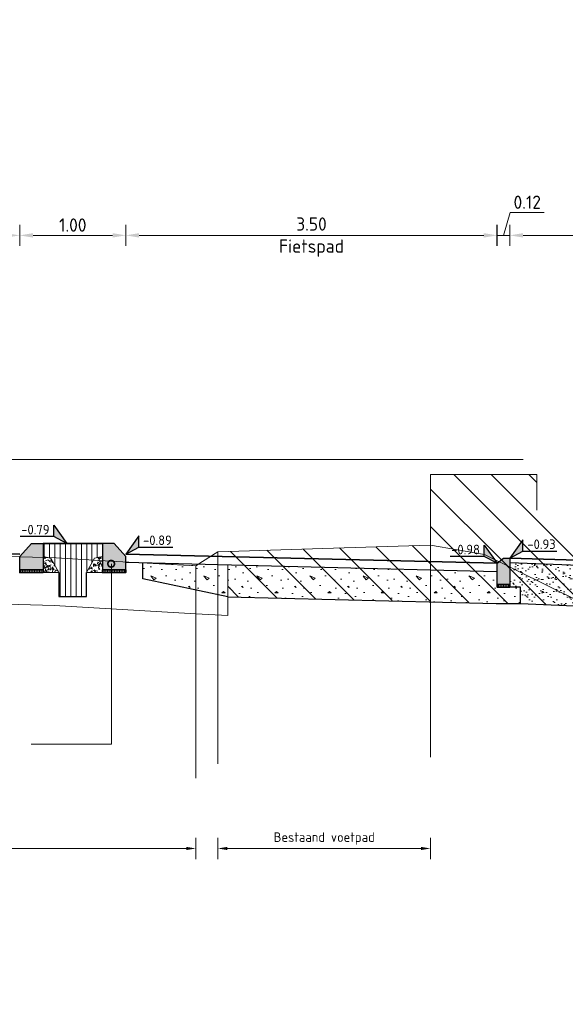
# Model space of a CAD drawing. Header units: metres. Extents: x -1 to 222837, y -2 to 853657.
# Tile 47 of 256: x 111515.29 to 111520.43, y 425637.93 to 425647.21. Entities that reach past the tile are written whole.
import ezdxf
from ezdxf.enums import TextEntityAlignment as Align

# ---------------------------------------------------------------- set-up
doc = ezdxf.new("R2010")
doc.units = ezdxf.units.M
doc.header["$XCLIPFRAME"] = 0
doc.linetypes.add('1-1', pattern=[20, 10, -10])
doc.linetypes.add('AL-NAP_LIJN', pattern=[15.25, 12, -1.5, 0.25, -1.5])
for name, color, linetype, lineweight in [('A-TXT-T25', 7, 'Continuous', 25), ('B-ALG', 8, 'Continuous', 5), ('B-ALG_TXT', 8, 'Continuous', 5), ('B-WE-GW-MAAIVELD-GD', 93, 'Continuous', 18), ('N-WE-AM-NAP-G', 7, 'AL-NAP_LIJN', 18), ('N-WE-GW-BERM-G', 90, 'Continuous', 35), ('N-WE-GW-GROND_TEELAARDE-A', 104, 'Continuous', 18), ('N-WE-GW-VOORBELASTING-G', 90, 'Continuous', 18), ('N-WE-GW-WATERGANG-WERK-A', 92, 'Continuous', 18), ('N-WE-VH-VERHARDING_BESTORTING-A', 252, 'Continuous', 18), ('N-WE-VH-VERHARDING_BESTORTING-G', 252, 'Continuous', 35), ('N-WE-VH-VERHARDING_BESTORTING-O', 7, 'Continuous', 18), ('N-WE-VH-VERHARDING_FUNDERING-A', 7, 'Continuous', 18), ('X-XX-AL-HOOGTELABEL-S', 90, 'Continuous', 25)]:
    doc.layers.add(name, color=color, linetype=linetype, lineweight=lineweight)
doc.layers.add('X-REF', color=7, linetype='Continuous')
doc.layers.add('X_REF_BGT', color=7, linetype='Continuous')
doc.styles.add('NLCS-ISO', font='NLCS-ISO.ttf')
doc.styles.add('NLCS-ISO-ANNOTATIEF-T25', font='NLCS-ISO.ttf', dxfattribs={"height": 2.5})
doc.styles.add('NLCS-ISO-M50-T25', font='NLCS-ISO.ttf')
doc.dimstyles.new('NLCS-ANNOTATIEF-T25-PIJL', dxfattribs={"dimtxt": 2.5, "dimasz": 2.5, "dimexe": 2, "dimexo": 2, "dimgap": 0.7, "dimtad": 1, "dimzin": 0, "dimdsep": 46, "dimtxsty": 'NLCS-ISO-ANNOTATIEF-T25', "dimcen": 0, "dimdle": 2, "dimclrd": 256, "dimclre": 256, "dimclrt": 256, "dimadec": 5, "dimazin": 0, "dimtfac": 1, "dimtofl": 0, "dimtmove": 1, "dimatfit": 0, "dimfxl": 2, "dimfxlon": 1, "dimtfillclr": 254, "dimtolj": 1, "dimtzin": 0, "dimlwd": 18, "dimlwe": 18, "dimarcsym": 0})
doc.dimstyles.new('NLCS-M50-T25-PIJL-X_L2_H5', dxfattribs={"dimscale": 0.05, "dimtxt": 2.5, "dimasz": 2.5, "dimexe": 2, "dimexo": 2, "dimgap": 0.7, "dimtad": 1, "dimzin": 0, "dimdsep": 46, "dimtxsty": 'NLCS-ISO-M50-T25', "dimcen": 0, "dimdle": 2, "dimclrd": 256, "dimclre": 256, "dimclrt": 256, "dimadec": 5, "dimazin": 0, "dimtfac": 1, "dimtofl": 0, "dimtmove": 1, "dimatfit": 0, "dimfxl": 2, "dimfxlon": 1, "dimtfillclr": 254, "dimtolj": 1, "dimtzin": 0, "dimlwd": 18, "dimlwe": 18, "dimarcsym": 0})
picture_1 = doc.add_image_def('image1.ecw', size_in_pixel=(400001, 250001))
picture_2 = doc.add_image_def('image2.ecw', size_in_pixel=(120000, 80000))
pattern_1 = [(90, (-128736.4832281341, -464678.3807459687), (-0.015875, 1.734723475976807e-18), [])]
pattern_2 = [(135, (111524.2752442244, 425642.265410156), (-0.1767766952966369, -0.1767766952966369), [])]

# ---------------------------------------------------------------- blocks, each defined once
blk = doc.blocks.new('SAL-HOOGTELABEL_01-SO')
for p, q in [((-2.460741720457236, 1.312415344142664), (-2.460741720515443, 3.435148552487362)), ((-2.460741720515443, 3.435148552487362), (0, 0)), ((-2.460741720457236, 1.312415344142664), (-8.837532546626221, 1.312415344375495)), ((0, 0), (-2.460741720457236, 1.312415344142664))]:
    blk.add_line(p, q)
blk.add_solid([(-2.460741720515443, 3.435148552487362), (-2.460741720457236, 1.312415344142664), (0, 0)])
at = {"style": 'NLCS-ISO'}
blk.add_attdef('...', text='', height=1.8, dxfattribs=at).set_placement((-5.956637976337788, 2.607292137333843), align=Align.MIDDLE)
blk = doc.blocks.new('RWS band')
at = {"transparency": 33554610}
h = blk.add_hatch(color=8, dxfattribs=at)
h.dxf.hatch_style = 1
h.paths.add_polyline_path([(1717510914.861562, -163054387.4077554), (1717510914.751562, -163054387.4077554), (1717510914.751562, -163054387.6577554), (1717510914.971562, -163054387.6577554), (1717510914.971562, -163054387.5317554)])
at = {"flags": 128}
blk.add_lwpolyline([(1717510914.861562, -163054387.4077554), (1717510914.751562, -163054387.4077554), (1717510914.751562, -163054387.6577554), (1717510914.971562, -163054387.6577554), (1717510914.971562, -163054387.5317554), (1717510914.861561, -163054387.4077554)], dxfattribs=at)
blk = doc.blocks.new('*D363')
at = {"layer": 'A-TXT-T25', "linetype": 'Continuous', "lineweight": 18, "transparency": 16777216}
for p, q in [((111516.2877077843, 425645.0770479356), (111516.2877077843, 425645.2770479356)), ((111519.7876967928, 425645.0770479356), (111519.7876967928, 425645.2770479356)), ((111516.4127077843, 425645.1770479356), (111519.6626967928, 425645.1770479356))]:
    blk.add_line(p, q, dxfattribs=at)
at = {"layer": 'A-TXT-T25', "transparency": 16777216}
for points in [[(111516.4127077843, 425645.1978812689), (111516.4127077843, 425645.1562146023), (111516.2877077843, 425645.1770479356)], [(111519.6626967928, 425645.1978812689), (111519.6626967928, 425645.1562146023), (111519.7876967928, 425645.1770479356)]]:
    blk.add_solid(points, dxfattribs=at)
at = {"layer": 'Defpoints', "color": 0, "transparency": 16777216}
for p in [(111519.7876967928, 425645.1770479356), (111516.2877077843, 425642.1631133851), (111519.7876967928, 425642.0756136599)]:
    blk.add_point(p, dxfattribs=at)
at = {"layer": 'A-TXT-T25', "transparency": 16777216, "insert": (111518.0377022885, 425645.1611874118), "char_height": 0.125, "attachment_point": 5, "style": 'NLCS-ISO-M50-T25'}
blk.add_mtext('\\A1;3.50\\PFietspad', dxfattribs=at)
blk = doc.blocks.new('rijwielpadban 40 120x250')
at = {"transparency": 33554610}
h = blk.add_hatch(color=8, dxfattribs=at)
h.dxf.hatch_style = 1
h.paths.add_polyline_path([(0.119999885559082, 0), (0.119999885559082, 0.199999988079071), (0.05999994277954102, 0.25), (0.03999999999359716, 0.25), (0, 0.25), (0, 0)])
at = {"flags": 128}
blk.add_lwpolyline([(0.119999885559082, 0), (0.119999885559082, 0.199999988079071), (0.05999994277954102, 0.25), (0.03999999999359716, 0.25), (0, 0.25), (0, 0)], close=True, dxfattribs=at)
blk = doc.blocks.new('betonrug')
at = {"layer": 'N-WE-VH-VERHARDING_BESTORTING-A', "transparency": 33554687}
h = blk.add_hatch(dxfattribs=at)
h.set_pattern_fill('AVH-BESTORTING_01', color=0, scale=0.2, style=0, pattern_type=2)
h.set_pattern_definition([(342.7420615, (0.485932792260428, 0.1918754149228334), (0.05397981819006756, 0.09773891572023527), [0.02727200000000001, -0.109194]), (17.25793850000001, (0.3816547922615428, 0.2242714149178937), (0.05398037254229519, 0.09773993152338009), [0.027272, -0.165719]), (61.0887992, (0.4076987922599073, 0.2323624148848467), (-0.1303186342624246, 0.04048573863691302), [0.022313, -0.08934100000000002]), (118.9112008, (0.4948227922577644, 0.1136624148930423), (-0.05398012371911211, -0.09774138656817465), [0.02231299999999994, -0.1355909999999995]), (162.7420615, (0.4076987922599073, 0.2714254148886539), (-0.0539798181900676, -0.09773891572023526), [0.027272, -0.109194]), (197.2579385, (0.3816547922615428, 0.2795154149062), (-0.05398037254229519, -0.09773993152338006), [0.02727199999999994, -0.1657189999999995]), (241.0887992, (0.3556107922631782, 0.271440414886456), (0.1303186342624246, -0.04048573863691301), [0.022313, -0.08934100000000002]), (298.9112008, (0.3988047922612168, 0.3496344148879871), (0.05398012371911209, 0.09774138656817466), [0.022313, -0.135591]), (342.7420615, (0.2219487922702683, 0.3341534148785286), (-0.0763385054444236, 0.1382236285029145), [0.024341, -0.112122]), (40.8518492, (0.08325479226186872, 0.03371241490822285), (0.0539802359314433, 0.09773985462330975), [0.024469, -0.3619130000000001]), (84.5869815, (0.2637017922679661, 0.3429374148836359), (-0.022359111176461, 0.2359645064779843), [0.02971600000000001, -0.3054810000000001]), (118.9112008, (0.3968107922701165, 0.3318934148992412), (-0.1303208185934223, 0.04048566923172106), [0.02957499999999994, -0.1283309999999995]), (162.7420615, (0.2522077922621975, 0.3984094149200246), (0.07633850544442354, -0.1382236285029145), [0.024484, -0.111975]), (40.8518492, (0.04841979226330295, 0.09649041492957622), (0.0539802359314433, 0.09773985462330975), [0.02440900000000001, -0.3619720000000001]), (84.5869815, (0.2075637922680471, 0.3601964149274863), (-0.05398004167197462, -0.09774068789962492), [0.029647, -0.305553]), (298.9112008, (0.2075637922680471, 0.3601964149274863), (0.1303208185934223, -0.04048566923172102), [0.029753, -0.128153]), (26.66898489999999, (-0.03792020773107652, 0.1503624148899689), (-0.1842996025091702, -0.05725531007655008), [0.018275, -0.4546130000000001]), (84.5869815, (0.2706667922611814, 0.4112624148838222), (-0.05398004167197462, -0.09774068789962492), [0.018319, -0.316878]), (131.7624194, (0.1197167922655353, 0.7059504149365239), (-0.2066604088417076, 0.1787101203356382), [0.024466, -0.4004280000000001]), (162.7420203, (-0.0361612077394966, 0.195015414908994), (-0.05397988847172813, -0.09773887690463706), [0.01969399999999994, -0.1167689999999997]), (26.66898489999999, (-0.07131720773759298, 0.1926464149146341), (-0.1842996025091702, -0.05725531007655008), [0.018297, -0.454591]), (84.5869815, (0.2190487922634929, 0.4253754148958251), (-0.05398004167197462, -0.09774068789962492), [0.020094, -0.3151030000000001]), (131.7624194, (0.0803517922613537, 0.6861624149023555), (-0.2066604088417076, 0.1787101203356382), [0.020994, -0.4039000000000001]), (342.7420203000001, (0.2330297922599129, 0.4097154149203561), (0.0539798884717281, 0.09773887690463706), [0.022313, -0.11415]), (50.2415591, (0.25661979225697, 0.2179654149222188), (0.05397896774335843, 0.09773900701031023), [0.021713, -0.6884720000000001]), (95.41301849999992, (0.2705047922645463, 0.2346564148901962), (-0.07633872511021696, 0.1382240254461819), [0.019056, -0.217966]), (150.9388382, (-0.0142892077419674, 0.5705594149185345), (-0.1303192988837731, 0.04048577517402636), [0.017556, -0.5170470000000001]), (197.2579385, (0.2533607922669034, 0.2621534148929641), (0.1303190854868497, -0.04048543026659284), [0.02231599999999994, -0.1706719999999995]), (50.2415591, (0.2172517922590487, 0.2377464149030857), (0.05397896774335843, 0.09773900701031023), [0.02313800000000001, -0.6870470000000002]), (95.41301849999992, (0.2188887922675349, 0.2204714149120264), (-0.07633872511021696, 0.1382240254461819), [0.017353, -0.2196689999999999]), (150.9388382, (-0.04768620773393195, 0.5282784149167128), (-0.1303192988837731, 0.04048577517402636), [0.018788, -0.515816]), (17.25793850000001, (0.2353107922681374, 0.211343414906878), (-0.1303190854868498, 0.04048543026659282), [0.022313, -0.170675])])
h.paths.add_polyline_path([(0, 0.1498075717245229), (0, 0), (0.15, 0), (0.07401074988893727, 0.134265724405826)])
at = {"layer": 'N-WE-VH-VERHARDING_BESTORTING-O', "color": 0}
blk.add_lwpolyline([(0, 0.1498075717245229), (0, 0), (0.15, 0), (0.07401074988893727, 0.134265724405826)], close=True, dxfattribs=at)
blk = doc.blocks.new('stelspecie')
at = {"layer": 'N-WE-VH-VERHARDING_BESTORTING-A'}
h = blk.add_hatch(dxfattribs=at)
h.set_pattern_fill('ANSI31', color=0, scale=0.005, angle=45, style=0)
h.set_pattern_definition(pattern_1)
h.paths.add_polyline_path([(0, 0), (0.22, -2.01395305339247e-05), (0.22, -0.02431275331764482), (1.592031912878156e-05, -0.02433289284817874)])
at = {"layer": 'N-WE-VH-VERHARDING_BESTORTING-G', "color": 0, "flags": 128}
blk.add_lwpolyline([(0, 0), (0.22, -2.01395305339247e-05), (0.22, -0.02431275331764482), (0, -0.02433289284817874)], close=True, dxfattribs=at)
blk = doc.blocks.new('stelspecie Rijwielpadband')
at = {"layer": 'N-WE-VH-VERHARDING_BESTORTING-A'}
h = blk.add_hatch(dxfattribs=at)
h.set_pattern_fill('ANSI31', color=0, scale=0.005, angle=45, style=0)
h.set_pattern_definition(pattern_1)
h.paths.add_polyline_path([(0, 0), (0.119999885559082, -2.013950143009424e-05), (0.119999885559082, -0.02431275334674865), (1.592031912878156e-05, -0.02433289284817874)])
at = {"layer": 'N-WE-VH-VERHARDING_BESTORTING-G', "color": 0, "flags": 128}
blk.add_lwpolyline([(0, 0), (0.119999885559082, -2.013950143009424e-05), (0.119999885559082, -0.02431275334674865), (0, -0.02433289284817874)], close=True, dxfattribs=at)
blk = doc.blocks.new('*D431')
at = {"layer": 'A-TXT-T25', "linetype": 'Continuous', "lineweight": 18, "transparency": 16777216}
for p, q in [((111508.7889740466, 425645.0770479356), (111508.7889740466, 425645.2770479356)), ((111515.2877245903, 425645.0770479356), (111515.2877245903, 425645.2770479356)), ((111508.9139740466, 425645.1770479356), (111515.1627245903, 425645.1770479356))]:
    blk.add_line(p, q, dxfattribs=at)
at = {"layer": 'A-TXT-T25', "transparency": 16777216}
for points in [[(111508.9139740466, 425645.1978812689), (111508.9139740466, 425645.1562146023), (111508.7889740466, 425645.1770479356)], [(111515.1627245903, 425645.1978812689), (111515.1627245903, 425645.1562146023), (111515.2877245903, 425645.1770479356)]]:
    blk.add_solid(points, dxfattribs=at)
at = {"layer": 'Defpoints', "color": 0, "transparency": 16777216}
for p in [(111515.2877245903, 425645.1770479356), (111515.2877245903, 425642.844829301), (111508.7889740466, 425642.1218789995)]:
    blk.add_point(p, dxfattribs=at)
at = {"layer": 'A-TXT-T25', "transparency": 16777216, "insert": (111512.037724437, 425645.1787443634), "char_height": 0.125, "attachment_point": 5, "style": 'NLCS-ISO-ANNOTATIEF-T25'}
blk.add_mtext('\\A1;6.50\\PRijweg', dxfattribs=at)
blk = doc.blocks.new('*D432')
at = {"layer": 'A-TXT-T25', "linetype": 'Continuous', "lineweight": 18, "transparency": 16777216}
for p, q in [((111515.2877245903, 425645.0770479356), (111515.2877245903, 425645.2770479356)), ((111516.2877080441, 425645.0770479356), (111516.2877080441, 425645.2770479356)), ((111515.4127245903, 425645.1770479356), (111516.1627080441, 425645.1770479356))]:
    blk.add_line(p, q, dxfattribs=at)
at = {"layer": 'A-TXT-T25', "transparency": 16777216}
for points in [[(111515.4127245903, 425645.1978812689), (111515.4127245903, 425645.1562146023), (111515.2877245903, 425645.1770479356)], [(111516.1627080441, 425645.1978812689), (111516.1627080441, 425645.1562146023), (111516.2877080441, 425645.1770479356)]]:
    blk.add_solid(points, dxfattribs=at)
at = {"layer": 'Defpoints', "color": 0, "transparency": 16777216}
for p in [(111516.2877080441, 425645.1770479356), (111516.2877080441, 425642.0218185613), (111515.2877245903, 425641.6597543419)]:
    blk.add_point(p, dxfattribs=at)
at = {"layer": 'A-TXT-T25', "transparency": 16777216, "insert": (111515.7877163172, 425645.2745479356), "char_height": 0.125, "attachment_point": 5, "style": 'NLCS-ISO-ANNOTATIEF-T25'}
blk.add_mtext('\\A1;1.00', dxfattribs=at)
blk = doc.blocks.new('*D433')
at = {"layer": 'A-TXT-T25', "linetype": 'Continuous', "lineweight": 18, "transparency": 16777216}
for p, q in [((111519.8467024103, 425645.1770479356), (111519.9112024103, 425645.3920479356)), ((111519.9112024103, 425645.3920479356), (111520.2312024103, 425645.3920479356)), ((111519.7857082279, 425645.0770479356), (111519.7857082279, 425645.2770479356)), ((111519.9076965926, 425645.0770479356), (111519.9076965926, 425645.2770479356)), ((111519.6607082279, 425645.1770479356), (111519.5357082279, 425645.1770479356)), ((111519.7857082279, 425645.1770479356), (111519.9076965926, 425645.1770479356)), ((111520.0326965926, 425645.1770479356), (111520.1576965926, 425645.1770479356))]:
    blk.add_line(p, q, dxfattribs=at)
at = {"layer": 'A-TXT-T25', "transparency": 16777216}
for points in [[(111519.6607082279, 425645.1978812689), (111519.6607082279, 425645.1562146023), (111519.7857082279, 425645.1770479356)], [(111520.0326965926, 425645.1978812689), (111520.0326965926, 425645.1562146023), (111519.9076965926, 425645.1770479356)]]:
    blk.add_solid(points, dxfattribs=at)
at = {"layer": 'Defpoints', "color": 0, "transparency": 16777216}
for p in [(111519.9076965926, 425645.1770479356), (111519.7857082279, 425642.0043883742), (111519.9076965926, 425642.0093636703)]:
    blk.add_point(p, dxfattribs=at)
at = {"layer": 'A-TXT-T25', "transparency": 16777216, "insert": (111520.0712024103, 425645.4895479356), "char_height": 0.125, "attachment_point": 5, "style": 'NLCS-ISO-ANNOTATIEF-T25'}
blk.add_mtext('\\A1;0.12', dxfattribs=at)
blk = doc.blocks.new('*D434')
at = {"layer": 'A-TXT-T25', "linetype": 'Continuous', "lineweight": 18, "transparency": 16777216}
for p, q in [((111519.9076965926, 425645.0770479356), (111519.9076965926, 425645.2770479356)), ((111521.7076965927, 425645.0770479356), (111521.7076965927, 425645.2770479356)), ((111520.0326965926, 425645.1770479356), (111521.5826965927, 425645.1770479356))]:
    blk.add_line(p, q, dxfattribs=at)
at = {"layer": 'A-TXT-T25', "transparency": 16777216}
for points in [[(111520.0326965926, 425645.1978812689), (111520.0326965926, 425645.1562146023), (111519.9076965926, 425645.1770479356)], [(111521.5826965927, 425645.1978812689), (111521.5826965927, 425645.1562146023), (111521.7076965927, 425645.1770479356)]]:
    blk.add_solid(points, dxfattribs=at)
at = {"layer": 'Defpoints', "color": 0, "transparency": 16777216}
for p in [(111521.7076965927, 425645.1770479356), (111519.9076965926, 425641.96886958), (111521.7076965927, 425641.96886958)]:
    blk.add_point(p, dxfattribs=at)
at = {"layer": 'A-TXT-T25', "transparency": 16777216, "insert": (111520.8076965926, 425645.1829427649), "char_height": 0.125, "attachment_point": 5, "style": 'NLCS-ISO-ANNOTATIEF-T25'}
blk.add_mtext('\\A1;1.80\\PVoetpad', dxfattribs=at)
blk = doc.blocks.new('_DotSmall')
at = {"color": 0, "linetype": 'ByBlock', "const_width": 0.5}
blk.add_lwpolyline([(-0.0625, 0, 1), (0.0625, 0, 1)], format="xyb", close=True, dxfattribs=at)
blk = doc.blocks.new('*D440')
at = {"layer": 'B-ALG_TXT', "linetype": 'Continuous', "lineweight": 18, "transparency": 16777216}
for p, q in [((111517.1551496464, 425639.4951478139), (111517.1551496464, 425639.2951478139)), ((111519.1605060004, 425639.4951478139), (111519.1605060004, 425639.2951478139)), ((111517.2451496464, 425639.3951478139), (111519.0705060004, 425639.3951478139))]:
    blk.add_line(p, q, dxfattribs=at)
at = {"layer": 'B-ALG_TXT', "transparency": 16777216}
for points in [[(111517.2451496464, 425639.4101478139), (111517.2451496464, 425639.3801478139), (111517.1551496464, 425639.3951478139)], [(111519.0705060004, 425639.4101478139), (111519.0705060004, 425639.3801478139), (111519.1605060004, 425639.3951478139)]]:
    blk.add_solid(points, dxfattribs=at)
at = {"layer": 'Defpoints', "color": 0, "transparency": 16777216}
for p in [(111517.1551496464, 425641.4325457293), (111519.1605060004, 425641.4325457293), (111519.1605060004, 425639.3951478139)]:
    blk.add_point(p, dxfattribs=at)
at = {"layer": 'B-ALG_TXT', "transparency": 16777216, "insert": (111518.1578278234, 425639.4886478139), "char_height": 0.09000000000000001, "attachment_point": 5, "style": 'NLCS-ISO-M50-T25'}
blk.add_mtext('\\A1;Bestaand voetpad', dxfattribs=at)
blk = doc.blocks.new('*D441')
at = {"layer": 'B-ALG_TXT', "linetype": 'Continuous', "lineweight": 18, "transparency": 16777216}
for p, q in [((111507.0229794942, 425639.495147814), (111507.0229794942, 425639.295147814)), ((111516.9484229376, 425639.495147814), (111516.9484229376, 425639.295147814)), ((111507.1129794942, 425639.3951478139), (111516.8584229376, 425639.3951478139))]:
    blk.add_line(p, q, dxfattribs=at)
at = {"layer": 'B-ALG_TXT', "transparency": 16777216}
for points in [[(111507.1129794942, 425639.410147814), (111507.1129794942, 425639.3801478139), (111507.0229794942, 425639.3951478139)], [(111516.8584229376, 425639.410147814), (111516.8584229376, 425639.3801478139), (111516.9484229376, 425639.3951478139)]]:
    blk.add_solid(points, dxfattribs=at)
at = {"layer": 'Defpoints', "color": 0, "transparency": 16777216}
for p in [(111507.0229794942, 425641.4325457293), (111516.9484229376, 425641.4325457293), (111516.9484229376, 425639.3951478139)]:
    blk.add_point(p, dxfattribs=at)
at = {"layer": 'B-ALG_TXT', "transparency": 16777216, "insert": (111511.9857012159, 425639.488647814), "char_height": 0.09000000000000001, "attachment_point": 5, "style": 'NLCS-ISO-M50-T25'}
blk.add_mtext('\\A1;Bestaande rijweg + fietspaden', dxfattribs=at)

msp = doc.modelspace()

# ---------------------------------------------------------------- hatches: boundary and pattern name
at = {"layer": 'N-WE-GW-GROND_TEELAARDE-A', "transparency": 33554559}
h = msp.add_hatch(dxfattribs=at)
h.set_pattern_fill('AGW-GROND_TEELAARDE', color=256, style=0, pattern_type=2)
h.set_pattern_definition([(90, (111537.2187475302, 425649.1477436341), (-0.05, 3.061616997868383e-18), [])])
h.paths.add_polyline_path([(111515.9936969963, 425642.1317498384), (111516.0677077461, 425642.1472916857), (111516.0677077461, 425642.2718150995), (111515.5077171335, 425642.2718170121), (111515.5077171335, 425642.271816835), (111515.5077124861, 425642.1472907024), (111515.5817185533, 425642.1317498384), (111515.6577078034, 425641.9973412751), (111515.6577078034, 425641.7719930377), (111515.9177077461, 425641.7719930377), (111515.9177077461, 425641.9973412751)])
at = {"layer": 'N-WE-GW-WATERGANG-WERK-A', "transparency": 33554559}
h = msp.add_hatch(dxfattribs=at)
h.set_pattern_fill('AGW-WERK_ONTGRAVEN', color=256, style=0, pattern_type=2)
h.set_pattern_definition(pattern_2)
h.paths.add_polyline_path([(111520.1605060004, 425642.9203712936), (111519.1605060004, 425642.9203712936), (111519.1605060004, 425642.1203712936), (111520.1605060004, 425642.1203712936)])
h = msp.add_hatch(dxfattribs=at)
h.set_pattern_fill('AGW-WERK_ONTGRAVEN', color=256, style=0, pattern_type=2)
h.set_pattern_definition(pattern_2)
h.paths.add_polyline_path([(111521.3483721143, 425641.7631133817), (111520.1605060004, 425642.5631133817), (111520.1605060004, 425642.1203712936), (111519.764127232, 425642.1203712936), (111520.1605060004, 425641.9235562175), (111520.4836323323, 425641.7631133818)])
h = msp.add_hatch(dxfattribs=at)
h.set_pattern_fill('AGW-WERK_ONTGRAVEN', color=256, style=0, pattern_type=2)
h.set_pattern_definition(pattern_2)
h.paths.add_polyline_path([(111517.1551496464, 425642.0701523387), (111517.1513428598, 425642.1925992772), (111519.1605060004, 425642.2570725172), (111519.6674292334, 425642.1683834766), (111519.8097807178, 425642.0995926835), (111520.6570361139, 425641.6770111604), (111520.0076965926, 425641.7044820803), (111517.2484229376, 425641.7677267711), (111517.248632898, 425642.0678152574)])
at = {"layer": 'N-WE-VH-VERHARDING_FUNDERING-A', "transparency": 33554687}
h = msp.add_hatch(dxfattribs=at)
h.set_pattern_fill('AVH-FUNDERING_GRANULAAT', color=256, style=0, pattern_type=2)
h.set_pattern_definition([(0, (111516.7627080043, 425642.0244619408), (0, 0.5), [0, -0.5]), (0, (111516.7677080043, 425641.8494619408), (0, 0.5), [0, -0.5]), (0, (111516.7827080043, 425642.1194619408), (0, 0.5), [0, -0.5]), (338.1986, (111516.5227080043, 425641.9644619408), (1.500000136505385, -0.499999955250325), [0.0538515, -2.638731]), (216.8699, (111516.5727080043, 425641.9444619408), (1.499999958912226, 1.000000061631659), [0.025, -2.475]), (130.6013, (111516.5527080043, 425641.9294619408), (2.500000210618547, -2.999999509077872), [0.04609750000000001, -4.5636745]), (206.5651, (111516.3877080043, 425641.8694619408), (-0.4999995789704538, -0.5000006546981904), [0.0111805, -1.1068535]), (326.3099, (111516.3777080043, 425641.8644619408), (0.9999997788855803, -0.5000006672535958), [0.018028, -1.784748]), (108.4349, (111516.3927080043, 425641.8544619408), (-0.4999992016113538, 1.000000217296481), [0.01581149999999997, -1.565327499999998]), (225, (111516.7077080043, 425641.8194619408), (-8.881784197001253e-17, -0.5000001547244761), [0.021213, -0.6858935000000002]), (0, (111516.6927080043, 425641.8044619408), (0.5, 0.5), [0.03, -0.47]), (135, (111516.7227080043, 425641.8044619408), (-0.5000001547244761, 4.440892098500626e-17), [0.021213, -0.6858935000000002]), (251.5651, (111516.6477080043, 425642.1394619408), (0.4999992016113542, 1.000000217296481), [0.01581149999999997, -1.565327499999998]), (0, (111516.6427080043, 425642.1244619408), (0.5, 0.5), [0.025, -0.475]), (143.1301, (111516.6677080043, 425642.1244619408), (-1.499999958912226, 1.000000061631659), [0.025, -2.475]), (213.6901, (111516.3827080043, 425642.1444619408), (0.9999997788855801, 0.5000006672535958), [0.018028, -1.784748]), (341.5651, (111516.3677080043, 425642.1344619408), (-1.000000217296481, 0.4999992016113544), [0.03162300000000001, -1.549516]), (126.8699, (111516.3977080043, 425642.1244619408), (1.000000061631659, -1.499999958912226), [0.025, -2.475]), (0, (111516.5277080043, 425642.1244619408), (0, 0.5), [0, -0.5]), (0, (111516.3927080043, 425641.9944619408), (0, 0.5), [0, -0.5]), (0, (111516.5327080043, 425641.8094619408), (0, 0.5), [0, -0.5]), (0, (111516.6677080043, 425641.9644619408), (0, 0.5), [0, -0.5]), (0, (111516.5227080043, 425642.0494619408), (0, 0.5), [0, -0.5]), (0, (111516.4127080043, 425642.0644619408), (0, 0.5), [0, -0.5]), (0, (111516.4577080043, 425642.0344619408), (0, 0.5), [0, -0.5]), (0, (111516.4377080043, 425641.9144619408), (0, 0.5), [0, -0.5]), (0, (111516.3177080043, 425641.9344619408), (0, 0.5), [0, -0.5]), (0, (111516.3227080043, 425642.0494619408), (0, 0.5), [0, -0.5]), (0, (111516.3077080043, 425642.1594619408), (0, 0.5), [0, -0.5]), (0, (111516.4627080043, 425642.1794619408), (0, 0.5), [0, -0.5]), (0, (111516.5727080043, 425642.1994619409), (0, 0.5), [0, -0.5]), (0, (111516.7477080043, 425642.1794619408), (0, 0.5), [0, -0.5]), (0, (111516.6277080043, 425642.0244619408), (0, 0.5), [0, -0.5]), (0, (111516.5777080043, 425642.1144619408), (0, 0.5), [0, -0.5]), (0, (111516.6177080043, 425641.8744619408), (0, 0.5), [0, -0.5]), (0, (111516.4677080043, 425641.8494619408), (0, 0.5), [0, -0.5]), (0, (111516.6177080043, 425641.7394619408), (0, 0.5), [0, -0.5]), (0, (111516.4527080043, 425641.7694619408), (0, 0.5), [0, -0.5]), (0, (111516.2927080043, 425641.7544619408), (0, 0.5), [0, -0.5]), (0, (111516.3527080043, 425641.7294619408), (0, 0.5), [0, -0.5]), (0, (111516.3577080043, 425641.7994619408), (0, 0.5), [0, -0.5]), (0, (111516.6927080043, 425641.7194619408), (0, 0.5), [0, -0.5]), (0, (111516.7527080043, 425641.9244619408), (0, 0.5), [0, -0.5]), (0, (111516.7277080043, 425642.0744619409), (0, 0.5), [0, -0.5]), (0, (111516.4977080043, 425641.7144619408), (0, 0.5), [0, -0.5])])
h.paths.add_polyline_path([(111517.2486328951, 425642.0678087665), (111516.4512369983, 425642.0877501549), (111516.44886484, 425641.9365584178), (111517.2485005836, 425641.7677046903), (111519.7782105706, 425641.7044619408), (111520.0076965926, 425641.7044619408), (111520.0076965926, 425641.8600307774), (111519.7876967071, 425641.8600307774), (111519.7876967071, 425642.0043682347)])
h = msp.add_hatch(dxfattribs=at)
h.set_pattern_fill('AVH-FUNDERING_ZAND', color=256, style=0, pattern_type=2)
h.set_pattern_definition([(37.50000000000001, (-12.07002875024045, 11.17485274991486), (-0.003149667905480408, 0.09634118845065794), [0, -0.07600000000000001, 0, -0.085, 0, -0.08125]), (7.500000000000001, (-12.07002875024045, 11.17485274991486), (0.08848883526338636, 0.141107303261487), [0, -0.041, 0, -0.0685, 0, -0.02625]), (327.5, (-12.13152875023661, 11.17485274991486), (0.1557070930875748, 0.0002829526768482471), [0, -0.025, 0, -0.09000000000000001, 0, -0.1175]), (317.5, (-12.13152875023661, 11.17485274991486), (0.1503063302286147, 0.04388377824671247), [0, -0.0125, 0, -0.059, 0, -0.0675])])
h.paths.add_polyline_path([(111520.0076965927, 425641.7044820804), (111522.0576965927, 425641.6177548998), (111522.0576965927, 425641.8793636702), (111521.8076965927, 425641.8793636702), (111521.7076965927, 425641.8793636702), (111521.7076965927, 425642.0185949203), (111519.9076965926, 425642.0880368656), (111519.9076965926, 425641.8843435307), (111519.9076965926, 425641.8600509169), (111520.0076965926, 425641.8590998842)])

# ---------------------------------------------------------------- linework, layer by layer
at = {"flags": 128}
for points in [[(111519.7857082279, 425642.0043883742), (111516.2857083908, 425642.0918883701)], [(111517.2484229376, 425641.7677267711), (111516.44886484, 425641.9365584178), (111516.44886484, 425642.0822448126)], [(111521.7076965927, 425642.0185949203), (111519.9076965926, 425642.0880368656)], [(111515.6577078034, 425641.997484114), (111515.6577078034, 425641.7719930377), (111515.9177077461, 425641.7719930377), (111515.9177077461, 425641.997484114)], [(111519.7857082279, 425642.0043883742), (111519.7876967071, 425642.0043883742)], [(111517.2484229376, 425641.7677267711), (111519.7782105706, 425641.7044820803), (111520.0076965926, 425641.7044820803), (111520.0076965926, 425641.8600509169), (111519.9076965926, 425641.8600509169)]]:
    msp.add_lwpolyline(points, dxfattribs=at)
at = {"layer": 'A-TXT-T25', "lineweight": 18}
msp.add_lwpolyline([(111516.1520037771, 425642.0801125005), (111516.1525235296, 425640.379274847), (111515.3969728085, 425640.379274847)], dxfattribs=at)
at = {"layer": 'B-ALG', "flags": 128}
for points in [[(111517.248632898, 425642.0678152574), (111517.2484229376, 425641.5915907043), (111516.9484229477, 425641.6086869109)], [(111508.4177406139, 425641.997505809), (111508.217740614, 425641.997505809), (111508.2100027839, 425641.7048102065), (111508.5479148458, 425641.7203286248), (111508.6744256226, 425641.7225658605), (111512.200415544, 425641.7837867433), (111514.8337150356, 425641.7079864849), (111515.6120274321, 425641.6851654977), (111516.9484229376, 425641.6086867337)]]:
    msp.add_lwpolyline(points, dxfattribs=at)
at = {"layer": 'B-ALG_TXT', "linetype": '1-1', "ltscale": 0.2, "flags": 128}
for points in [[(111519.1605060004, 425642.2570725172), (111519.1605060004, 425639.3951478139)], [(111517.1551496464, 425642.1927176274), (111517.1551496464, 425639.3711607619)], [(111516.9484229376, 425642.0594168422), (111516.9484229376, 425639.2404795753)]]:
    msp.add_lwpolyline(points, dxfattribs=at)
at = {"layer": 'B-WE-GW-MAAIVELD-GD', "color": 93, "linetype": 'Continuous', "lineweight": 18}
msp.add_lwpolyline([(111519.1605060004, 425642.2562551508), (111518.2445393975, 425642.2265859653), (111517.1551496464, 425642.1927176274), (111517.0113398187, 425642.1000654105), (111516.9484229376, 425642.0594168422), (111516.1445575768, 425642.1052270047), (111515.6315689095, 425642.1347859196), (111514.8463138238, 425642.1578101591), (111512.203576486, 425642.233882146), (111508.6662565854, 425642.1724917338), (111508.5339788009, 425642.1701525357), (111507.2214147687, 425642.1099132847), (111507.209622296, 425642.1093964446), (111507.2088508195, 425642.1098832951), (111507.0198449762, 425642.2302536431), (111505.4510614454, 425642.43154551), (111505.3874117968, 425642.4397124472), (111505.3027909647, 425642.4491992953), (111504.5285273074, 425642.5169833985), (111503.9921343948, 425642.4511841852), (111503.8395376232, 425642.4290548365), (111503.5418158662, 425642.4479332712), (111503.3501862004, 425642.4270903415), (111503.0677245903, 425642.426706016)], dxfattribs=at)
at = {"layer": 'B-WE-GW-MAAIVELD-GD', "color": 93, "linetype": '1-1', "lineweight": 18, "ltscale": 0.1, "transparency": 33554534}
msp.add_lwpolyline([(111519.1605060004, 425642.2562551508), (111519.6674292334, 425642.1683834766), (111520.7993026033, 425641.6063711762), (111521.6469375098, 425640.9665990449), (111523.6621660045, 425639.6431133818), (111526.593269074, 425639.6431133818), (111527.1172301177, 425639.9846543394)], dxfattribs=at)
at = {"layer": 'N-WE-AM-NAP-G'}
msp.add_line((111535.28197128, 425643.0631133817), (111503.0677245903, 425643.0631133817), dxfattribs=at)
at = {"layer": 'N-WE-GW-BERM-G', "flags": 128}
for points in [[(111515.287724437, 425642.1718633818), (111512.037724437, 425642.2531133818), (111508.787724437, 425642.1718633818)], [(111515.5077078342, 425642.2718185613), (111516.0677080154, 425642.2718185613)], [(111519.7877076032, 425642.0843633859), (111516.2877077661, 425642.1718633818)], [(111521.7076965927, 425642.0793636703), (111519.9076965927, 425642.1343636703)]]:
    msp.add_lwpolyline(points, dxfattribs=at)
at = {"layer": 'N-WE-GW-VOORBELASTING-G', "linetype": '1-1', "ltscale": 0.2, "flags": 128}
msp.add_lwpolyline([(111519.1605060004, 425642.2562551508), (111519.1605060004, 425642.9203712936), (111520.1605060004, 425642.9203712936), (111520.1605060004, 425642.5631133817), (111521.7178751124, 425641.5142617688), (111523.2752442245, 425641.5154101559), (111524.2750305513, 425641.1646531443), (111525.2785474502, 425641.1646531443), (111525.2785474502, 425640.1931133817), (111527.1172301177, 425639.9846543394)], dxfattribs=at)
at = {"layer": 'X_REF_BGT', "flags": 128}
msp.add_lwpolyline([(111520.0076965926, 425641.7044820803), (111520.657036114, 425641.6770111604), (111520.7993026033, 425641.6063711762), (111521.6469375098, 425640.9665990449), (111522.3374453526, 425640.5131133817), (111523.9538821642, 425640.5142617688), (111524.2750305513, 425640.1931133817), (111525.2729474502, 425640.1931133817)], dxfattribs=at)

# ---------------------------------------------------------------- block references
at = {"xscale": -1}
for name, p in [('RWS band', (1717622430.259269, 163480029.679574)), ('rijwielpadban 40 120x250', (111519.9076965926, 425641.8843636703))]:
    msp.add_blockref(name, p, dxfattribs=at)
for name, p in [('RWS band', (-1717399398.683854, 163480029.679574)), ('stelspecie Rijwielpadband', (111519.7876967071, 425641.8843636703))]:
    msp.add_blockref(name, p)
at = {"lineweight": 18, "xscale": -0.125, "yscale": 0.125, "zscale": 0.125, "rotation": 270.0175087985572}
msp.add_blockref('_DotSmall', (111516.1496497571, 425642.0801125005), dxfattribs=at)
at = {"layer": 'N-WE-VH-VERHARDING_BESTORTING-O'}
for name, p in [('betonrug', (111515.5077077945, 425641.9974858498)), ('stelspecie', (111516.067691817, 425642.0218187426))]:
    msp.add_blockref(name, p, dxfattribs=at)
at = {"layer": 'N-WE-VH-VERHARDING_BESTORTING-O', "xscale": -1}
for name, p in [('betonrug', (111516.0677077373, 425641.9974858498)), ('stelspecie', (111515.5077237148, 425642.0218187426))]:
    msp.add_blockref(name, p, dxfattribs=at)
at = {"layer": 'X-XX-AL-HOOGTELABEL-S', "xscale": 0.05, "yscale": 0.05}
for p, values in [((111515.7330281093, 425642.2718185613), {'...': '-0.79'}), ((111519.7876967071, 425642.0843636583), {'...': '-0.98'})]:
    msp.add_blockref('SAL-HOOGTELABEL_01-SO', p, dxfattribs=at).add_auto_attribs(values)
at = {"layer": 'X-XX-AL-HOOGTELABEL-S'}
ref = msp.add_blockref('SAL-HOOGTELABEL_01-SO', (111516.2877076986, 425642.171555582), dxfattribs=dict(at, xscale=-0.05, yscale=0.05))
ref.add_attrib('...', '-0.89', dxfattribs={"layer": '0', "height": 0.09000000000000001, "style": 'NLCS-ISO'}).set_placement((111516.5855395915, 425642.3019201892), align=Align.MIDDLE)
ref = msp.add_blockref('SAL-HOOGTELABEL_01-SO', (111519.9080018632, 425642.1343543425), dxfattribs=dict(at, xscale=-0.05, yscale=0.05))
ref.add_attrib('...', '-0.93', dxfattribs={"layer": '0', "height": 0.09000000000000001, "style": 'NLCS-ISO'}).set_placement((111520.2058337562, 425642.2647189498), align=Align.MIDDLE)

# ---------------------------------------------------------------- dimensions: what is measured, and where the dimension line sits
at = {"layer": 'A-TXT-T25'}
for base, p1, p2, picture, middle in [((111519.9076965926, 425645.1770479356, -0.1), (111519.7857082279, 425642.0043883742, -0.1), (111519.9076965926, 425642.0093636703, -0.1), '*D433', (111519.9462024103, 425645.4895479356, -0.1)), ((111516.2877080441, 425645.1770479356, -0.1), (111515.2877245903, 425641.6597543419, -0.1), (111516.2877080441, 425642.0218185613, -0.1), '*D432', (111515.7877163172, 425645.2745479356, -0.1))]:
    dim = msp.add_linear_dim(base=base, p1=p1, p2=p2, dimstyle='NLCS-ANNOTATIEF-T25-PIJL', dxfattribs=at)
    dim.commit()
    dim.dimension.update_dxf_attribs({"geometry": picture, "text_midpoint": middle})
for base, p1, p2, text, dimstyle, picture, middle in [((111515.2877245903, 425645.1770479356, -0.1), (111508.7889740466, 425642.1218789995, -0.1), (111515.2877245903, 425642.844829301, -0.1), '<>\\PRijweg', 'NLCS-ANNOTATIEF-T25-PIJL', '*D431', (111512.037724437, 425644.9583276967, -0.1)), ((111519.7876967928, 425645.1770479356, -0.1), (111516.2877077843, 425642.1631133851, -0.1), (111519.7876967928, 425642.0756136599, -0.1), '<>\\PFietspad', 'NLCS-M50-T25-PIJL-X_L2_H5', '*D363', (111518.0377022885, 425644.9407707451, -0.1)), ((111521.7076965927, 425645.1770479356, -0.1), (111519.9076965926, 425641.96886958, -0.1), (111521.7076965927, 425641.96886958, -0.1), '<>\\PVoetpad', 'NLCS-ANNOTATIEF-T25-PIJL', '*D434', (111520.8076965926, 425644.9625260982, -0.1))]:
    dim = msp.add_linear_dim(base=base, p1=p1, p2=p2, text=text, dimstyle=dimstyle, dxfattribs=at)
    dim.commit()
    dim.dimension.update_dxf_attribs({"geometry": picture, "text_midpoint": middle, "dimtype": 160})
at = {"layer": 'B-ALG_TXT'}
for base, p1, p2, text, picture, middle in [((111516.9484229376, 425639.3951478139), (111507.0229794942, 425641.4325457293), (111516.9484229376, 425641.4325457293), 'Bestaande rijweg + fietspaden', '*D441', (111511.9857012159, 425639.488647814)), ((111519.1605060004, 425639.3951478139), (111517.1551496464, 425641.4325457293), (111519.1605060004, 425641.4325457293), 'Bestaand voetpad', '*D440', (111518.1578278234, 425639.4886478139))]:
    dim = msp.add_linear_dim(base=base, p1=p1, p2=p2, text=text, dimstyle='NLCS-M50-T25-PIJL-X_L2_H5', override={"dimtxt": 1.8, "dimasz": 1.8}, dxfattribs=at)
    dim.commit()
    dim.dimension.update_dxf_attribs({"geometry": picture, "text_midpoint": middle})

# ---------------------------------------------------------------- pictures from other files: only their frames are drawn
at = {"layer": 'X-REF'}
image = msp.add_image(picture_1, insert=(100000.0001220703, 424999.9000854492), size_in_units=(39999.999999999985, 25000.03749990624), dxfattribs=at)
image.set_boundary_path([(93497.82547057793, 208977.5368132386), (156894.5072804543, 250000.5)])
image = msp.add_image(picture_2, insert=(109499.5231476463, 424999.9595134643), size_in_units=(6001.861758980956, 4001.241172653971), dxfattribs=at)
image.dxf.flags = 7

doc.saveas('drawing.dxf')
